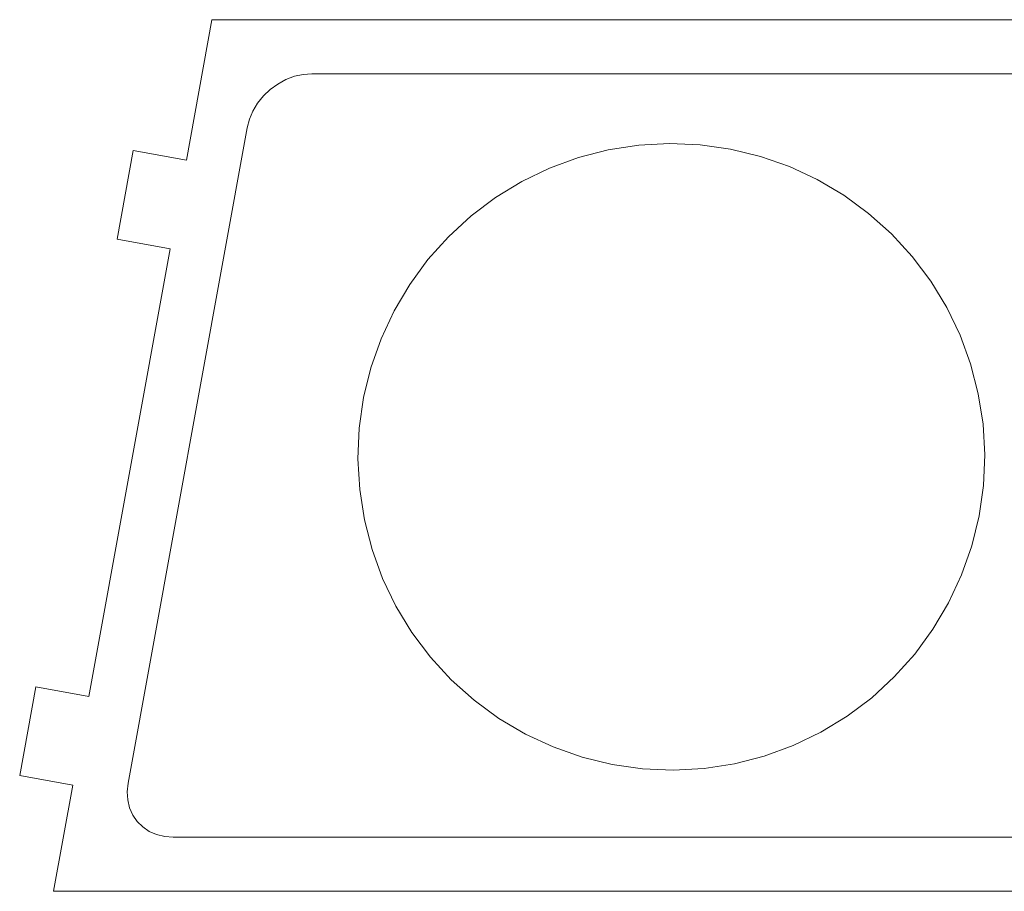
# Model space of a CAD drawing. Header units: millimetres. Extents: x -198 to 278, y -321 to 286.
# Tile 40 of 256: x 58 to 113, y -60 to -11. Entities that reach past the tile are written whole.
import ezdxf

# ---------------------------------------------------------------- set-up
doc = ezdxf.new("R2010")
doc.units = ezdxf.units.MM
doc.header["$MEASUREMENT"] = 0
doc.layers.add('Layer 1', color=7, linetype='Continuous')

msp = doc.modelspace()

# ---------------------------------------------------------------- linework, layer by layer
at = {"layer": 'Layer 1', "color": 175, "lineweight": 9}
for points, knots in [([(61.3488, -53.9822), (61.3488, -53.9822), (60.2763, -59.8856), (60.2763, -59.8856), (60.2763, -59.8856), (171.2591, -59.8856), (171.2591, -59.8856), (171.2591, -59.8856), (170.1867, -53.9822), (170.1867, -53.9822), (170.1867, -53.9822), (173.1383, -53.446), (173.1383, -53.446), (173.1383, -53.446), (172.2446, -48.5265), (172.2446, -48.5265), (172.2446, -48.5265), (169.2929, -49.0627), (169.2929, -49.0627), (169.2929, -49.0627), (164.7747, -24.1926), (164.7747, -24.1926), (164.7747, -24.1926), (167.7264, -23.6563), (167.7264, -23.6563), (167.7264, -23.6563), (166.8309, -18.7272), (166.8309, -18.7272), (166.8309, -18.7272), (163.8792, -19.2634), (163.8792, -19.2634), (163.8792, -19.2634), (162.4622, -11.464), (162.4622, -11.464), (162.4622, -11.464), (69.0732, -11.464), (69.0732, -11.464), (69.0732, -11.464), (67.6549, -19.2709), (67.6549, -19.2709), (67.6549, -19.2709), (64.7033, -18.7346), (64.7033, -18.7346), (64.7033, -18.7346), (63.8095, -23.6541), (63.8095, -23.6541), (63.8095, -23.6541), (66.7612, -24.1904), (66.7612, -24.1904), (66.7612, -24.1904), (62.2426, -49.0627), (62.2426, -49.0627), (62.2426, -49.0627), (59.2909, -48.5265), (59.2909, -48.5265), (59.2909, -48.5265), (58.3971, -53.446), (58.3971, -53.446), (58.3971, -53.446), (61.3488, -53.9822), (61.3488, -53.9822)], [0, 0, 0, 0, 0.05, 0.05, 0.05, 0.1, 0.1, 0.1, 0.15, 0.15, 0.15, 0.2, 0.2, 0.2, 0.25, 0.25, 0.25, 0.3, 0.3, 0.3, 0.35, 0.35, 0.35, 0.4, 0.4, 0.4, 0.45, 0.45, 0.45, 0.5, 0.5, 0.5, 0.55, 0.55, 0.55, 0.6, 0.6, 0.6, 0.65, 0.65, 0.65, 0.7, 0.7, 0.7, 0.75, 0.75, 0.75, 0.8, 0.8, 0.8, 0.85, 0.85, 0.85, 0.9, 0.9, 0.9, 0.95, 0.95, 0.95, 1, 1, 1, 1]), ([(64.5004, -55.2475), (64.5004, -55.2475), (64.3963, -54.8126), (64.3963, -54.8126), (64.3963, -54.8126), (64.3678, -54.3549), (64.3678, -54.3549), (64.3678, -54.3549), (64.4155, -53.8856), (64.4155, -53.8856), (64.4155, -53.8856), (71.0323, -17.464), (71.0323, -17.464), (71.0323, -17.464), (71.1551, -16.9947), (71.1551, -16.9947), (71.1551, -16.9947), (71.35, -16.5369), (71.35, -16.5369), (71.35, -16.5369), (71.6121, -16.102), (71.6121, -16.102), (71.6121, -16.102), (71.935, -15.7006), (71.935, -15.7006), (71.935, -15.7006), (72.3108, -15.3427), (72.3108, -15.3427), (72.3108, -15.3427), (72.7301, -15.0369), (72.7301, -15.0369), (72.7301, -15.0369), (73.1828, -14.791), (73.1828, -14.791), (73.1828, -14.791), (73.6575, -14.6108), (73.6575, -14.6108), (73.6575, -14.6108), (74.1427, -14.5009), (74.1427, -14.5009), (74.1427, -14.5009), (74.6264, -14.464), (74.6264, -14.464), (74.6264, -14.464), (156.909, -14.464), (156.909, -14.464), (156.909, -14.464), (157.3927, -14.5009), (157.3927, -14.5009), (157.3927, -14.5009), (157.8779, -14.6108), (157.8779, -14.6108), (157.8779, -14.6108), (158.3527, -14.791), (158.3527, -14.791), (158.3527, -14.791), (158.8054, -15.0369), (158.8054, -15.0369), (158.8054, -15.0369), (159.2247, -15.3427), (159.2247, -15.3427), (159.2247, -15.3427), (159.6005, -15.7006), (159.6005, -15.7006), (159.6005, -15.7006), (159.9234, -16.102), (159.9234, -16.102), (159.9234, -16.102), (160.1855, -16.5369), (160.1855, -16.5369), (160.1855, -16.5369), (160.3804, -16.9947), (160.3804, -16.9947), (160.3804, -16.9947), (160.5032, -17.464), (160.5032, -17.464), (160.5032, -17.464), (167.12, -53.8856), (167.12, -53.8856), (167.12, -53.8856), (167.1677, -54.3549), (167.1677, -54.3549), (167.1677, -54.3549), (167.1392, -54.8126), (167.1392, -54.8126), (167.1392, -54.8126), (167.0351, -55.2475), (167.0351, -55.2475), (167.0351, -55.2475), (166.858, -55.6489), (166.858, -55.6489), (166.858, -55.6489), (166.6123, -56.0069), (166.6123, -56.0069), (166.6123, -56.0069), (166.304, -56.3126), (166.304, -56.3126), (166.304, -56.3126), (165.9408, -56.5586), (165.9408, -56.5586), (165.9408, -56.5586), (165.5315, -56.7387), (165.5315, -56.7387), (165.5315, -56.7387), (165.0862, -56.8486), (165.0862, -56.8486), (165.0862, -56.8486), (164.6159, -56.8856), (164.6159, -56.8856), (164.6159, -56.8856), (66.9196, -56.8856), (66.9196, -56.8856), (66.9196, -56.8856), (66.4493, -56.8486), (66.4493, -56.8486), (66.4493, -56.8486), (66.004, -56.7387), (66.004, -56.7387), (66.004, -56.7387), (65.5947, -56.5586), (65.5947, -56.5586), (65.5947, -56.5586), (65.2314, -56.3126), (65.2314, -56.3126), (65.2314, -56.3126), (64.9232, -56.0069), (64.9232, -56.0069), (64.9232, -56.0069), (64.6775, -55.6489), (64.6775, -55.6489), (64.6775, -55.6489), (64.5004, -55.2475), (64.5004, -55.2475)], [0, 0, 0, 0, 0.0227273, 0.0227273, 0.0227273, 0.0454545, 0.0454545, 0.0454545, 0.0681818, 0.0681818, 0.0681818, 0.0909091, 0.0909091, 0.0909091, 0.1136364, 0.1136364, 0.1136364, 0.1363636, 0.1363636, 0.1363636, 0.1590909, 0.1590909, 0.1590909, 0.1818182, 0.1818182, 0.1818182, 0.2045455, 0.2045455, 0.2045455, 0.2272727, 0.2272727, 0.2272727, 0.25, 0.25, 0.25, 0.2727273, 0.2727273, 0.2727273, 0.2954545, 0.2954545, 0.2954545, 0.3181818, 0.3181818, 0.3181818, 0.3409091, 0.3409091, 0.3409091, 0.3636364, 0.3636364, 0.3636364, 0.3863636, 0.3863636, 0.3863636, 0.4090909, 0.4090909, 0.4090909, 0.4318182, 0.4318182, 0.4318182, 0.4545455, 0.4545455, 0.4545455, 0.4772727, 0.4772727, 0.4772727, 0.5, 0.5, 0.5, 0.5227273, 0.5227273, 0.5227273, 0.5454545, 0.5454545, 0.5454545, 0.5681818, 0.5681818, 0.5681818, 0.5909091, 0.5909091, 0.5909091, 0.6136364, 0.6136364, 0.6136364, 0.6363636, 0.6363636, 0.6363636, 0.6590909, 0.6590909, 0.6590909, 0.6818182, 0.6818182, 0.6818182, 0.7045455, 0.7045455, 0.7045455, 0.7272727, 0.7272727, 0.7272727, 0.75, 0.75, 0.75, 0.7727273, 0.7727273, 0.7727273, 0.7954545, 0.7954545, 0.7954545, 0.8181818, 0.8181818, 0.8181818, 0.8409091, 0.8409091, 0.8409091, 0.8636364, 0.8636364, 0.8636364, 0.8863636, 0.8863636, 0.8863636, 0.9090909, 0.9090909, 0.9090909, 0.9318182, 0.9318182, 0.9318182, 0.9545455, 0.9545455, 0.9545455, 0.9772727, 0.9772727, 0.9772727, 1, 1, 1, 1]), ([(80.0591, -26.1692), (80.0591, -26.1692), (79.1902, -27.6397), (79.1902, -27.6397), (79.1902, -27.6397), (78.4697, -29.1883), (78.4697, -29.1883), (78.4697, -29.1883), (77.9044, -30.8), (77.9044, -30.8), (77.9044, -30.8), (77.4999, -32.4594), (77.4999, -32.4594), (77.4999, -32.4594), (77.2599, -34.1505), (77.2599, -34.1505), (77.2599, -34.1505), (77.1868, -35.8569), (77.1868, -35.8569), (77.1868, -35.8569), (77.2813, -37.5622), (77.2813, -37.5622), (77.2813, -37.5622), (77.5426, -39.2501), (77.5426, -39.2501), (77.5426, -39.2501), (77.968, -40.9043), (77.968, -40.9043), (77.968, -40.9043), (78.5535, -42.5088), (78.5535, -42.5088), (78.5535, -42.5088), (79.2934, -44.0482), (79.2934, -44.0482), (79.2934, -44.0482), (80.1807, -45.5076), (80.1807, -45.5076), (80.1807, -45.5076), (81.2067, -46.873), (81.2067, -46.873), (81.2067, -46.873), (82.3617, -48.1313), (82.3617, -48.1313), (82.3617, -48.1313), (83.6344, -49.2704), (83.6344, -49.2704), (83.6344, -49.2704), (85.0126, -50.2792), (85.0126, -50.2792), (85.0126, -50.2792), (86.4831, -51.148), (86.4831, -51.148), (86.4831, -51.148), (88.0317, -51.8685), (88.0317, -51.8685), (88.0317, -51.8685), (89.6434, -52.4338), (89.6434, -52.4338), (89.6434, -52.4338), (91.3027, -52.8384), (91.3027, -52.8384), (91.3027, -52.8384), (92.9938, -53.0784), (92.9938, -53.0784), (92.9938, -53.0784), (94.7002, -53.1514), (94.7002, -53.1514), (94.7002, -53.1514), (96.4055, -53.0569), (96.4055, -53.0569), (96.4055, -53.0569), (98.0934, -52.7957), (98.0934, -52.7957), (98.0934, -52.7957), (99.7476, -52.3702), (99.7476, -52.3702), (99.7476, -52.3702), (101.352, -51.7847), (101.352, -51.7847), (101.352, -51.7847), (102.8914, -51.0448), (102.8914, -51.0448), (102.8914, -51.0448), (104.3508, -50.1575), (104.3508, -50.1575), (104.3508, -50.1575), (105.7163, -49.1314), (105.7163, -49.1314), (105.7163, -49.1314), (106.9745, -47.9765), (106.9745, -47.9765), (106.9745, -47.9765), (108.1136, -46.7037), (108.1136, -46.7037), (108.1136, -46.7037), (109.1224, -45.3255), (109.1224, -45.3255), (109.1224, -45.3255), (109.9912, -43.855), (109.9912, -43.855), (109.9912, -43.855), (110.7117, -42.3065), (110.7117, -42.3065), (110.7117, -42.3065), (111.277, -40.6947), (111.277, -40.6947), (111.277, -40.6947), (111.6816, -39.0353), (111.6816, -39.0353), (111.6816, -39.0353), (111.9216, -37.3443), (111.9216, -37.3443), (111.9216, -37.3443), (111.9946, -35.6379), (111.9946, -35.6379), (111.9946, -35.6379), (111.9001, -33.9325), (111.9001, -33.9325), (111.9001, -33.9325), (111.6389, -32.2446), (111.6389, -32.2446), (111.6389, -32.2446), (111.2135, -30.5905), (111.2135, -30.5905), (111.2135, -30.5905), (110.628, -28.986), (110.628, -28.986), (110.628, -28.986), (109.888, -27.4466), (109.888, -27.4466), (109.888, -27.4466), (109.0007, -25.9871), (109.0007, -25.9871), (109.0007, -25.9871), (107.9747, -24.6217), (107.9747, -24.6217), (107.9747, -24.6217), (106.8198, -23.3634), (106.8198, -23.3634), (106.8198, -23.3634), (105.547, -22.2244), (105.547, -22.2244), (105.547, -22.2244), (104.1688, -21.2156), (104.1688, -21.2156), (104.1688, -21.2156), (102.6983, -20.3467), (102.6983, -20.3467), (102.6983, -20.3467), (101.1498, -19.6262), (101.1498, -19.6262), (101.1498, -19.6262), (99.5381, -19.0609), (99.5381, -19.0609), (99.5381, -19.0609), (97.8787, -18.6564), (97.8787, -18.6564), (97.8787, -18.6564), (96.1877, -18.4164), (96.1877, -18.4164), (96.1877, -18.4164), (94.4813, -18.3433), (94.4813, -18.3433), (94.4813, -18.3433), (92.7759, -18.4379), (92.7759, -18.4379), (92.7759, -18.4379), (91.088, -18.6991), (91.088, -18.6991), (91.088, -18.6991), (89.4339, -19.1245), (89.4339, -19.1245), (89.4339, -19.1245), (87.8294, -19.71), (87.8294, -19.71), (87.8294, -19.71), (86.29, -20.45), (86.29, -20.45), (86.29, -20.45), (84.8306, -21.3373), (84.8306, -21.3373), (84.8306, -21.3373), (83.4652, -22.3633), (83.4652, -22.3633), (83.4652, -22.3633), (82.2069, -23.5183), (82.2069, -23.5183), (82.2069, -23.5183), (81.0679, -24.791), (81.0679, -24.791), (81.0679, -24.791), (80.0591, -26.1692), (80.0591, -26.1692)], [0, 0, 0, 0, 0.015625, 0.015625, 0.015625, 0.03125, 0.03125, 0.03125, 0.046875, 0.046875, 0.046875, 0.0625, 0.0625, 0.0625, 0.078125, 0.078125, 0.078125, 0.09375, 0.09375, 0.09375, 0.109375, 0.109375, 0.109375, 0.125, 0.125, 0.125, 0.140625, 0.140625, 0.140625, 0.15625, 0.15625, 0.15625, 0.171875, 0.171875, 0.171875, 0.1875, 0.1875, 0.1875, 0.203125, 0.203125, 0.203125, 0.21875, 0.21875, 0.21875, 0.234375, 0.234375, 0.234375, 0.25, 0.25, 0.25, 0.265625, 0.265625, 0.265625, 0.28125, 0.28125, 0.28125, 0.296875, 0.296875, 0.296875, 0.3125, 0.3125, 0.3125, 0.328125, 0.328125, 0.328125, 0.34375, 0.34375, 0.34375, 0.359375, 0.359375, 0.359375, 0.375, 0.375, 0.375, 0.390625, 0.390625, 0.390625, 0.40625, 0.40625, 0.40625, 0.421875, 0.421875, 0.421875, 0.4375, 0.4375, 0.4375, 0.453125, 0.453125, 0.453125, 0.46875, 0.46875, 0.46875, 0.484375, 0.484375, 0.484375, 0.5, 0.5, 0.5, 0.515625, 0.515625, 0.515625, 0.53125, 0.53125, 0.53125, 0.546875, 0.546875, 0.546875, 0.5625, 0.5625, 0.5625, 0.578125, 0.578125, 0.578125, 0.59375, 0.59375, 0.59375, 0.609375, 0.609375, 0.609375, 0.625, 0.625, 0.625, 0.640625, 0.640625, 0.640625, 0.65625, 0.65625, 0.65625, 0.671875, 0.671875, 0.671875, 0.6875, 0.6875, 0.6875, 0.703125, 0.703125, 0.703125, 0.71875, 0.71875, 0.71875, 0.734375, 0.734375, 0.734375, 0.75, 0.75, 0.75, 0.765625, 0.765625, 0.765625, 0.78125, 0.78125, 0.78125, 0.796875, 0.796875, 0.796875, 0.8125, 0.8125, 0.8125, 0.828125, 0.828125, 0.828125, 0.84375, 0.84375, 0.84375, 0.859375, 0.859375, 0.859375, 0.875, 0.875, 0.875, 0.890625, 0.890625, 0.890625, 0.90625, 0.90625, 0.90625, 0.921875, 0.921875, 0.921875, 0.9375, 0.9375, 0.9375, 0.953125, 0.953125, 0.953125, 0.96875, 0.96875, 0.96875, 0.984375, 0.984375, 0.984375, 1, 1, 1, 1])]:
    msp.add_open_spline(points, degree=3, knots=knots, dxfattribs=at)

doc.saveas('drawing.dxf')
